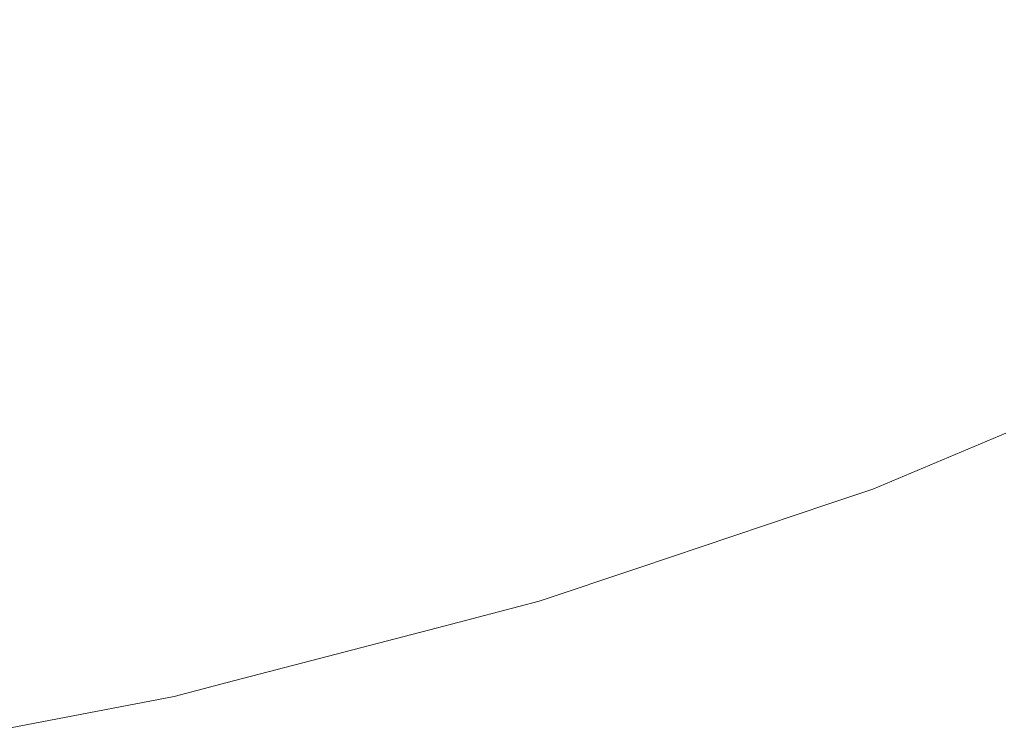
# Model space of a CAD drawing. Header units: centimetres. Extents: x 54.012 to 54.213, y 4.2 to 4.3.
# Tile 4 of 9: x 54.087 to 54.141, y 4.207 to 4.246. Entities that reach past the tile are written whole.
import ezdxf

# ---------------------------------------------------------------- set-up
doc = ezdxf.new("R2010")
doc.units = ezdxf.units.CM
doc.header["$LTSCALE"] = 2.54
doc.layers.add('Lucido design-1', color=7, linetype='Continuous')

# ---------------------------------------------------------------- blocks, each defined once
blk = doc.blocks.new('Gruppo-1')
at = {"color": 7, "linetype": 'Continuous', "lineweight": 9}
for points, invisible_edges in [([(54.127611, 4.246081, -2276.983655), (54.122454, 4.248499, -2276.987923), (54.128229, 4.251718, -2276.987923), (54.133656, 4.249451, -2276.983655)], 15), ([(54.127611, 4.246081, -2313.083655), (54.122454, 4.248499, -2313.087923), (54.128229, 4.251718, -2313.087923), (54.133656, 4.249451, -2313.083655)], 15), ([(54.094673, 4.251101, -2276.999031), (54.099701, 4.248108, -2276.995613), (54.093097, 4.245537, -2276.995613), (54.088448, 4.248677, -2276.999031)], 15), ([(54.094673, 4.251101, -2313.099031), (54.099701, 4.248108, -2313.095613), (54.093097, 4.245537, -2313.095613), (54.088448, 4.248677, -2313.099031)], 15), ([(54.117075, 4.251021, -2276.99191), (54.122454, 4.248499, -2276.987923), (54.116158, 4.245374, -2276.987923), (54.111086, 4.248049, -2276.99191)], 15), ([(54.117075, 4.251021, -2313.09191), (54.122454, 4.248499, -2313.087923), (54.116158, 4.245374, -2313.087923), (54.111086, 4.248049, -2313.09191)], 15), ([(54.104602, 4.245192, -2276.99191), (54.099701, 4.248108, -2276.995613), (54.105841, 4.250814, -2276.995613), (54.111086, 4.248049, -2276.99191)], 15), ([(54.104602, 4.245192, -2313.09191), (54.099701, 4.248108, -2313.095613), (54.105841, 4.250814, -2313.095613), (54.111086, 4.248049, -2313.09191)], 15), ([(54.143631, 4.245284, -2276.974297), (54.138804, 4.2473, -2276.979109), (54.144543, 4.250888, -2276.979109), (54.149589, 4.249008, -2276.974297)], 15), ([(54.143631, 4.245284, -2313.074297), (54.138804, 4.2473, -2313.079109), (54.144543, 4.250888, -2313.079109), (54.149589, 4.249008, -2313.074297)], 15), ([(54.133656, 4.249451, -2276.983655), (54.138804, 4.2473, -2276.979109), (54.132503, 4.243788, -2276.979109), (54.127611, 4.246081, -2276.983655)], 15), ([(54.133656, 4.249451, -2313.083655), (54.138804, 4.2473, -2313.079109), (54.132503, 4.243788, -2313.079109), (54.127611, 4.246081, -2313.083655)], 15), ([(54.088448, 4.248677, -2276.999031), (54.093097, 4.245537, -2276.995613), (54.086043, 4.243125, -2276.995613), (54.081799, 4.246404, -2276.999031)], 15), ([(54.088448, 4.248677, -2313.099031), (54.093097, 4.245537, -2313.095613), (54.086043, 4.243125, -2313.095613), (54.081799, 4.246404, -2313.099031)], 15), ([(54.121021, 4.242811, -2276.983655), (54.116158, 4.245374, -2276.987923), (54.122454, 4.248499, -2276.987923), (54.127611, 4.246081, -2276.983655)], 15), ([(54.121021, 4.242811, -2313.083655), (54.116158, 4.245374, -2313.087923), (54.122454, 4.248499, -2313.087923), (54.127611, 4.246081, -2313.083655)], 15), ([(54.097628, 4.242476, -2276.99191), (54.093097, 4.245537, -2276.995613), (54.099701, 4.248108, -2276.995613), (54.104602, 4.245192, -2276.99191)], 15), ([(54.097628, 4.242476, -2313.09191), (54.093097, 4.245537, -2313.095613), (54.099701, 4.248108, -2313.095613), (54.104602, 4.245192, -2313.09191)], 15), ([(54.111086, 4.248049, -2276.99191), (54.116158, 4.245374, -2276.987923), (54.109342, 4.242371, -2276.987923), (54.104602, 4.245192, -2276.99191)], 15), ([(54.111086, 4.248049, -2313.09191), (54.116158, 4.245374, -2313.087923), (54.109342, 4.242371, -2313.087923), (54.104602, 4.245192, -2313.09191)], 15), ([(54.13709, 4.241637, -2276.974297), (54.132503, 4.243788, -2276.979109), (54.138804, 4.2473, -2276.979109), (54.143631, 4.245284, -2276.974297)], 15), ([(54.13709, 4.241637, -2313.074297), (54.132503, 4.243788, -2313.079109), (54.138804, 4.2473, -2313.079109), (54.143631, 4.245284, -2313.074297)], 15), ([(54.127611, 4.246081, -2276.983655), (54.132503, 4.243788, -2276.979109), (54.125634, 4.240378, -2276.979109), (54.121021, 4.242811, -2276.983655)], 15), ([(54.127611, 4.246081, -2313.083655), (54.132503, 4.243788, -2313.079109), (54.125634, 4.240378, -2313.079109), (54.121021, 4.242811, -2313.083655)], 15), ([(54.090179, 4.23993, -2276.99191), (54.086043, 4.243125, -2276.995613), (54.093097, 4.245537, -2276.995613), (54.097628, 4.242476, -2276.99191)], 15), ([(54.090179, 4.23993, -2313.09191), (54.086043, 4.243125, -2313.095613), (54.093097, 4.245537, -2313.095613), (54.097628, 4.242476, -2313.09191)], 15), ([(54.104602, 4.245192, -2276.99191), (54.109342, 4.242371, -2276.987923), (54.102011, 4.239516, -2276.987923), (54.097628, 4.242476, -2276.99191)], 15), ([(54.104602, 4.245192, -2313.09191), (54.109342, 4.242371, -2313.087923), (54.102011, 4.239516, -2313.087923), (54.097628, 4.242476, -2313.09191)], 15), ([(54.113885, 4.239667, -2276.983655), (54.109342, 4.242371, -2276.987923), (54.116158, 4.245374, -2276.987923), (54.121021, 4.242811, -2276.983655)], 15), ([(54.113885, 4.239667, -2313.083655), (54.109342, 4.242371, -2313.087923), (54.116158, 4.245374, -2313.087923), (54.121021, 4.242811, -2313.083655)], 15), ([(54.143631, 4.245284, -2276.974297), (54.148093, 4.24342, -2276.969229), (54.14133, 4.23965, -2276.969229), (54.13709, 4.241637, -2276.974297)], 15), ([(54.143631, 4.245284, -2313.074297), (54.148093, 4.24342, -2313.069229), (54.14133, 4.23965, -2313.069229), (54.13709, 4.241637, -2313.074297)], 15), ([(54.129959, 4.238098, -2276.974297), (54.125634, 4.240378, -2276.979109), (54.132503, 4.243788, -2276.979109), (54.13709, 4.241637, -2276.974297)], 15), ([(54.129959, 4.238098, -2313.074297), (54.125634, 4.240378, -2313.079109), (54.132503, 4.243788, -2313.079109), (54.13709, 4.241637, -2313.074297)], 15), ([(54.082275, 4.237579, -2276.99191), (54.078558, 4.240899, -2276.995613), (54.086043, 4.243125, -2276.995613), (54.090179, 4.23993, -2276.99191)], 15), ([(54.082275, 4.237579, -2313.09191), (54.078558, 4.240899, -2313.095613), (54.086043, 4.243125, -2313.095613), (54.090179, 4.23993, -2313.09191)], 15), ([(54.097628, 4.242476, -2276.99191), (54.102011, 4.239516, -2276.987923), (54.09418, 4.236839, -2276.987923), (54.090179, 4.23993, -2276.99191)], 15), ([(54.097628, 4.242476, -2313.09191), (54.102011, 4.239516, -2313.087923), (54.09418, 4.236839, -2313.087923), (54.090179, 4.23993, -2313.09191)], 15), ([(54.106212, 4.236679, -2276.983655), (54.102011, 4.239516, -2276.987923), (54.109342, 4.242371, -2276.987923), (54.113885, 4.239667, -2276.983655)], 15), ([(54.106212, 4.236679, -2313.083655), (54.102011, 4.239516, -2313.087923), (54.109342, 4.242371, -2313.087923), (54.113885, 4.239667, -2313.083655)], 15), ([(54.121021, 4.242811, -2276.983655), (54.125634, 4.240378, -2276.979109), (54.118196, 4.237101, -2276.979109), (54.113885, 4.239667, -2276.983655)], 15), ([(54.121021, 4.242811, -2313.083655), (54.125634, 4.240378, -2313.079109), (54.118196, 4.237101, -2313.079109), (54.113885, 4.239667, -2313.083655)], 15), ([(54.13709, 4.241637, -2276.974297), (54.14133, 4.23965, -2276.969229), (54.133957, 4.23599, -2276.969229), (54.129959, 4.238098, -2276.974297)], 15), ([(54.13709, 4.241637, -2313.074297), (54.14133, 4.23965, -2313.069229), (54.133957, 4.23599, -2313.069229), (54.129959, 4.238098, -2313.074297)], 15), ([(54.122238, 4.234696, -2276.974297), (54.118196, 4.237101, -2276.979109), (54.125634, 4.240378, -2276.979109), (54.129959, 4.238098, -2276.974297)], 15), ([(54.122238, 4.234696, -2313.074297), (54.118196, 4.237101, -2313.079109), (54.125634, 4.240378, -2313.079109), (54.129959, 4.238098, -2313.074297)], 15), ([(54.090179, 4.23993, -2276.99191), (54.09418, 4.236839, -2276.987923), (54.085871, 4.234368, -2276.987923), (54.082275, 4.237579, -2276.99191)], 15), ([(54.090179, 4.23993, -2313.09191), (54.09418, 4.236839, -2313.087923), (54.085871, 4.234368, -2313.087923), (54.082275, 4.237579, -2313.09191)], 15), ([(54.113885, 4.239667, -2276.983655), (54.118196, 4.237101, -2276.979109), (54.110197, 4.233987, -2276.979109), (54.106212, 4.236679, -2276.983655)], 15), ([(54.113885, 4.239667, -2313.083655), (54.118196, 4.237101, -2313.079109), (54.110197, 4.233987, -2313.079109), (54.106212, 4.236679, -2313.083655)], 15), ([(54.137589, 4.234075, -2276.963922), (54.133957, 4.23599, -2276.969229), (54.14133, 4.23965, -2276.969229), (54.145183, 4.237843, -2276.963922)], 15), ([(54.137589, 4.234075, -2313.063922), (54.133957, 4.23599, -2313.069229), (54.14133, 4.23965, -2313.069229), (54.145183, 4.237843, -2313.063922)], 15), ([(54.098015, 4.233877, -2276.983655), (54.09418, 4.236839, -2276.987923), (54.102011, 4.239516, -2276.987923), (54.106212, 4.236679, -2276.983655)], 15), ([(54.098015, 4.233877, -2313.083655), (54.09418, 4.236839, -2313.087923), (54.102011, 4.239516, -2313.087923), (54.106212, 4.236679, -2313.083655)], 15), ([(54.129959, 4.238098, -2276.974297), (54.133957, 4.23599, -2276.969229), (54.125973, 4.232473, -2276.969229), (54.122238, 4.234696, -2276.974297)], 15), ([(54.129959, 4.238098, -2313.074297), (54.133957, 4.23599, -2313.069229), (54.125973, 4.232473, -2313.069229), (54.122238, 4.234696, -2313.074297)], 15), ([(54.145183, 4.237843, -2276.963922), (54.14861, 4.236237, -2276.958396), (54.140821, 4.232371, -2276.958396), (54.137589, 4.234075, -2276.963922)], 15), ([(54.145183, 4.237843, -2313.063922), (54.14861, 4.236237, -2313.058396), (54.140821, 4.232371, -2313.058396), (54.137589, 4.234075, -2313.063922)], 15), ([(54.113934, 4.231463, -2276.974297), (54.110197, 4.233987, -2276.979109), (54.118196, 4.237101, -2276.979109), (54.122238, 4.234696, -2276.974297)], 15), ([(54.113934, 4.231463, -2313.074297), (54.110197, 4.233987, -2313.079109), (54.118196, 4.237101, -2313.079109), (54.122238, 4.234696, -2313.074297)], 15), ([(54.089317, 4.23129, -2276.983655), (54.085871, 4.234368, -2276.987923), (54.09418, 4.236839, -2276.987923), (54.098015, 4.233877, -2276.983655)], 15), ([(54.089317, 4.23129, -2313.083655), (54.085871, 4.234368, -2313.087923), (54.09418, 4.236839, -2313.087923), (54.098015, 4.233877, -2313.083655)], 15), ([(54.106212, 4.236679, -2276.983655), (54.110197, 4.233987, -2276.979109), (54.101653, 4.231066, -2276.979109), (54.098015, 4.233877, -2276.983655)], 15), ([(54.106212, 4.236679, -2313.083655), (54.110197, 4.233987, -2313.079109), (54.101653, 4.231066, -2313.079109), (54.098015, 4.233877, -2313.083655)], 15), ([(54.129368, 4.230453, -2276.963922), (54.125973, 4.232473, -2276.969229), (54.133957, 4.23599, -2276.969229), (54.137589, 4.234075, -2276.963922)], 15), ([(54.129368, 4.230453, -2313.063922), (54.125973, 4.232473, -2313.069229), (54.133957, 4.23599, -2313.069229), (54.137589, 4.234075, -2313.063922)], 15), ([(54.143618, 4.230897, -2276.952675), (54.140821, 4.232371, -2276.958396), (54.14861, 4.236237, -2276.958396), (54.151576, 4.234846, -2276.952675)], 15), ([(54.143618, 4.230897, -2313.052675), (54.140821, 4.232371, -2313.058396), (54.14861, 4.236237, -2313.058396), (54.151576, 4.234846, -2313.052675)], 15), ([(54.080151, 4.228948, -2276.983655), (54.077114, 4.23213, -2276.987923), (54.085871, 4.234368, -2276.987923), (54.089317, 4.23129, -2276.983655)], 15), ([(54.080151, 4.228948, -2313.083655), (54.077114, 4.23213, -2313.087923), (54.085871, 4.234368, -2313.087923), (54.089317, 4.23129, -2313.083655)], 15), ([(54.122238, 4.234696, -2276.974297), (54.125973, 4.232473, -2276.969229), (54.117388, 4.22913, -2276.969229), (54.113934, 4.231463, -2276.974297)], 15), ([(54.122238, 4.234696, -2313.074297), (54.125973, 4.232473, -2313.069229), (54.117388, 4.22913, -2313.069229), (54.113934, 4.231463, -2313.074297)], 15), ([(54.098015, 4.233877, -2276.983655), (54.101653, 4.231066, -2276.979109), (54.092587, 4.228369, -2276.979109), (54.089317, 4.23129, -2276.983655)], 15), ([(54.098015, 4.233877, -2313.083655), (54.101653, 4.231066, -2313.079109), (54.092587, 4.228369, -2313.079109), (54.089317, 4.23129, -2313.083655)], 15), ([(54.105064, 4.22843, -2276.974297), (54.101653, 4.231066, -2276.979109), (54.110197, 4.233987, -2276.979109), (54.113934, 4.231463, -2276.974297)], 15), ([(54.105064, 4.22843, -2313.074297), (54.101653, 4.231066, -2313.079109), (54.110197, 4.233987, -2313.079109), (54.113934, 4.231463, -2313.074297)], 15), ([(54.137589, 4.234075, -2276.963922), (54.140821, 4.232371, -2276.958396), (54.132388, 4.228655, -2276.958396), (54.129368, 4.230453, -2276.963922)], 15), ([(54.137589, 4.234075, -2313.063922), (54.140821, 4.232371, -2313.058396), (54.132388, 4.228655, -2313.058396), (54.129368, 4.230453, -2313.063922)], 15), ([(54.120526, 4.22701, -2276.963922), (54.117388, 4.22913, -2276.969229), (54.125973, 4.232473, -2276.969229), (54.129368, 4.230453, -2276.963922)], 15), ([(54.120526, 4.22701, -2313.063922), (54.117388, 4.22913, -2313.069229), (54.125973, 4.232473, -2313.069229), (54.129368, 4.230453, -2313.063922)], 15), ([(54.135001, 4.2271, -2276.952675), (54.132388, 4.228655, -2276.958396), (54.140821, 4.232371, -2276.958396), (54.143618, 4.230897, -2276.952675)], 15), ([(54.135001, 4.2271, -2313.052675), (54.132388, 4.228655, -2313.058396), (54.140821, 4.232371, -2313.058396), (54.143618, 4.230897, -2313.052675)], 15), ([(54.089317, 4.23129, -2276.983655), (54.092587, 4.228369, -2276.979109), (54.083032, 4.225928, -2276.979109), (54.080151, 4.228948, -2276.983655)], 15), ([(54.089317, 4.23129, -2313.083655), (54.092587, 4.228369, -2313.079109), (54.083032, 4.225928, -2313.079109), (54.080151, 4.228948, -2313.083655)], 15), ([(54.095653, 4.225631, -2276.974297), (54.092587, 4.228369, -2276.979109), (54.101653, 4.231066, -2276.979109), (54.105064, 4.22843, -2276.974297)], 15), ([(54.095653, 4.225631, -2313.074297), (54.092587, 4.228369, -2313.079109), (54.101653, 4.231066, -2313.079109), (54.105064, 4.22843, -2313.074297)], 15), ([(54.113934, 4.231463, -2276.974297), (54.117388, 4.22913, -2276.969229), (54.108217, 4.225995, -2276.969229), (54.105064, 4.22843, -2276.974297)], 15), ([(54.113934, 4.231463, -2313.074297), (54.117388, 4.22913, -2313.069229), (54.108217, 4.225995, -2313.069229), (54.105064, 4.22843, -2313.074297)], 15), ([(54.129368, 4.230453, -2276.963922), (54.132388, 4.228655, -2276.958396), (54.123318, 4.225124, -2276.958396), (54.120526, 4.22701, -2276.963922)], 15), ([(54.129368, 4.230453, -2313.063922), (54.132388, 4.228655, -2313.058396), (54.123318, 4.225124, -2313.058396), (54.120526, 4.22701, -2313.063922)], 15), ([(54.143618, 4.230897, -2276.952675), (54.14595, 4.229667, -2276.946785), (54.137181, 4.225803, -2276.946785), (54.135001, 4.2271, -2276.952675)], 15), ([(54.143618, 4.230897, -2313.052675), (54.14595, 4.229667, -2313.046785), (54.137181, 4.225803, -2313.046785), (54.135001, 4.2271, -2313.052675)], 15), ([(54.138902, 4.224779, -2276.940757), (54.137181, 4.225803, -2276.946785), (54.14595, 4.229667, -2276.946785), (54.147792, 4.228696, -2276.940757)], 15), ([(54.138902, 4.224779, -2313.040757), (54.137181, 4.225803, -2313.046785), (54.14595, 4.229667, -2313.046785), (54.147792, 4.228696, -2313.040757)], 15), ([(54.111082, 4.223781, -2276.963922), (54.108217, 4.225995, -2276.969229), (54.117388, 4.22913, -2276.969229), (54.120526, 4.22701, -2276.963922)], 15), ([(54.111082, 4.223781, -2313.063922), (54.108217, 4.225995, -2313.069229), (54.117388, 4.22913, -2313.069229), (54.120526, 4.22701, -2313.063922)], 15), ([(54.085734, 4.223097, -2276.974297), (54.083032, 4.225928, -2276.979109), (54.092587, 4.228369, -2276.979109), (54.095653, 4.225631, -2276.974297)], 15), ([(54.085734, 4.223097, -2313.074297), (54.083032, 4.225928, -2313.079109), (54.092587, 4.228369, -2313.079109), (54.095653, 4.225631, -2313.074297)], 15), ([(54.105064, 4.22843, -2276.974297), (54.108217, 4.225995, -2276.969229), (54.098486, 4.2231, -2276.969229), (54.095653, 4.225631, -2276.974297)], 15), ([(54.105064, 4.22843, -2313.074297), (54.108217, 4.225995, -2313.069229), (54.098486, 4.2231, -2313.069229), (54.095653, 4.225631, -2313.074297)], 15), ([(54.125735, 4.223492, -2276.952675), (54.123318, 4.225124, -2276.958396), (54.132388, 4.228655, -2276.958396), (54.135001, 4.2271, -2276.952675)], 15), ([(54.125735, 4.223492, -2313.052675), (54.123318, 4.225124, -2313.058396), (54.132388, 4.228655, -2313.058396), (54.135001, 4.2271, -2313.052675)], 15), ([(54.147792, 4.228696, -2276.940757), (54.149123, 4.227994, -2276.934621), (54.140146, 4.224038, -2276.934621), (54.138902, 4.224779, -2276.940757)], 15), ([(54.147792, 4.228696, -2313.040757), (54.149123, 4.227994, -2313.034621), (54.140146, 4.224038, -2313.034621), (54.138902, 4.224779, -2313.040757)], 15), ([(54.140898, 4.223591, -2276.928414), (54.140146, 4.224038, -2276.934621), (54.149123, 4.227994, -2276.934621), (54.149928, 4.227569, -2276.928414)], 15), ([(54.140898, 4.223591, -2313.028414), (54.140146, 4.224038, -2313.034621), (54.149123, 4.227994, -2313.034621), (54.149928, 4.227569, -2313.028414)], 15), ([(54.141084, 4.223597, -2276.92217), (54.140898, 4.223591, -2276.928414), (54.149928, 4.227569, -2276.928414)], 11), ([(54.141084, 4.223597, -2313.02217), (54.140898, 4.223591, -2313.028414), (54.149928, 4.227569, -2313.028414)], 11), ([(54.120526, 4.22701, -2276.963922), (54.123318, 4.225124, -2276.958396), (54.113631, 4.221812, -2276.958396), (54.111082, 4.223781, -2276.963922)], 15), ([(54.120526, 4.22701, -2313.063922), (54.123318, 4.225124, -2313.058396), (54.113631, 4.221812, -2313.058396), (54.111082, 4.223781, -2313.063922)], 15), ([(54.135001, 4.2271, -2276.952675), (54.137181, 4.225803, -2276.946785), (54.12775, 4.222131, -2276.946785), (54.125735, 4.223492, -2276.952675)], 15), ([(54.135001, 4.2271, -2313.052675), (54.137181, 4.225803, -2313.046785), (54.12775, 4.222131, -2313.046785), (54.125735, 4.223492, -2313.052675)], 15), ([(54.095653, 4.225631, -2276.974297), (54.098486, 4.2231, -2276.969229), (54.088231, 4.22048, -2276.969229), (54.085734, 4.223097, -2276.974297)], 15), ([(54.095653, 4.225631, -2313.074297), (54.098486, 4.2231, -2313.069229), (54.088231, 4.22048, -2313.069229), (54.085734, 4.223097, -2313.074297)], 15), ([(54.101061, 4.220801, -2276.963922), (54.098486, 4.2231, -2276.969229), (54.108217, 4.225995, -2276.969229), (54.111082, 4.223781, -2276.963922)], 15), ([(54.101061, 4.220801, -2313.063922), (54.098486, 4.2231, -2313.069229), (54.108217, 4.225995, -2313.069229), (54.111082, 4.223781, -2313.063922)], 15), ([(54.129341, 4.221056, -2276.940757), (54.12775, 4.222131, -2276.946785), (54.137181, 4.225803, -2276.946785), (54.138902, 4.224779, -2276.940757)], 15), ([(54.129341, 4.221056, -2313.040757), (54.12775, 4.222131, -2313.046785), (54.137181, 4.225803, -2313.046785), (54.138902, 4.224779, -2313.040757)], 15), ([(54.115836, 4.220108, -2276.952675), (54.113631, 4.221812, -2276.958396), (54.123318, 4.225124, -2276.958396), (54.125735, 4.223492, -2276.952675)], 15), ([(54.115836, 4.220108, -2313.052675), (54.113631, 4.221812, -2313.058396), (54.123318, 4.225124, -2313.058396), (54.125735, 4.223492, -2313.052675)], 15), ([(54.138902, 4.224779, -2276.940757), (54.140146, 4.224038, -2276.934621), (54.130492, 4.220279, -2276.934621), (54.129341, 4.221056, -2276.940757)], 15), ([(54.138902, 4.224779, -2313.040757), (54.140146, 4.224038, -2313.034621), (54.130492, 4.220279, -2313.034621), (54.129341, 4.221056, -2313.040757)], 15), ([(54.131187, 4.219809, -2276.928414), (54.130492, 4.220279, -2276.934621), (54.140146, 4.224038, -2276.934621), (54.140898, 4.223591, -2276.928414)], 15), ([(54.131187, 4.219809, -2313.028414), (54.130492, 4.220279, -2313.034621), (54.140146, 4.224038, -2313.034621), (54.140898, 4.223591, -2313.028414)], 15), ([(54.111082, 4.223781, -2276.963922), (54.113631, 4.221812, -2276.958396), (54.103351, 4.218755, -2276.958396), (54.101061, 4.220801, -2276.963922)], 15), ([(54.111082, 4.223781, -2313.063922), (54.113631, 4.221812, -2313.058396), (54.103351, 4.218755, -2313.058396), (54.101061, 4.220801, -2313.063922)], 15), ([(54.125735, 4.223492, -2276.952675), (54.12775, 4.222131, -2276.946785), (54.117676, 4.218687, -2276.946785), (54.115836, 4.220108, -2276.952675)], 15), ([(54.125735, 4.223492, -2313.052675), (54.12775, 4.222131, -2313.046785), (54.117676, 4.218687, -2313.046785), (54.115836, 4.220108, -2313.052675)], 15), ([(54.133806, 4.220537, -2276.92217), (54.131187, 4.219809, -2276.928414), (54.140898, 4.223591, -2276.928414)], 11), ([(54.133806, 4.220537, -2313.02217), (54.131187, 4.219809, -2313.028414), (54.140898, 4.223591, -2313.028414)], 11), ([(54.140898, 4.223591, -2276.928414), (54.141084, 4.223597, -2276.92217), (54.133806, 4.220537, -2276.92217)], 9), ([(54.140898, 4.223591, -2313.028414), (54.141084, 4.223597, -2313.02217), (54.133806, 4.220537, -2313.02217)], 9), ([(54.085734, 4.223097, -2276.974297), (54.088231, 4.22048, -2276.969229), (54.077496, 4.218164, -2276.969229), (54.075351, 4.220857, -2276.974297)], 15), ([(54.085734, 4.223097, -2313.074297), (54.088231, 4.22048, -2313.069229), (54.077496, 4.218164, -2313.069229), (54.075351, 4.220857, -2313.074297)], 15), ([(54.0905, 4.218102, -2276.963922), (54.088231, 4.22048, -2276.969229), (54.098486, 4.2231, -2276.969229), (54.101061, 4.220801, -2276.963922)], 15), ([(54.0905, 4.218102, -2313.063922), (54.088231, 4.22048, -2313.069229), (54.098486, 4.2231, -2313.069229), (54.101061, 4.220801, -2313.063922)], 15), ([(54.119129, 4.217565, -2276.940757), (54.117676, 4.218687, -2276.946785), (54.12775, 4.222131, -2276.946785), (54.129341, 4.221056, -2276.940757)], 15), ([(54.119129, 4.217565, -2313.040757), (54.117676, 4.218687, -2313.046785), (54.12775, 4.222131, -2313.046785), (54.129341, 4.221056, -2313.040757)], 15), ([(54.105334, 4.216984, -2276.952675), (54.103351, 4.218755, -2276.958396), (54.113631, 4.221812, -2276.958396), (54.115836, 4.220108, -2276.952675)], 15), ([(54.105334, 4.216984, -2313.052675), (54.103351, 4.218755, -2313.058396), (54.113631, 4.221812, -2313.058396), (54.115836, 4.220108, -2313.052675)], 15), ([(54.101061, 4.220801, -2276.963922), (54.103351, 4.218755, -2276.958396), (54.092518, 4.215987, -2276.958396), (54.0905, 4.218102, -2276.963922)], 15), ([(54.101061, 4.220801, -2313.063922), (54.103351, 4.218755, -2313.058396), (54.092518, 4.215987, -2313.058396), (54.0905, 4.218102, -2313.063922)], 15), ([(54.129341, 4.221056, -2276.940757), (54.130492, 4.220279, -2276.934621), (54.120179, 4.216754, -2276.934621), (54.119129, 4.217565, -2276.940757)], 15), ([(54.129341, 4.221056, -2313.040757), (54.130492, 4.220279, -2313.034621), (54.120179, 4.216754, -2313.034621), (54.119129, 4.217565, -2313.040757)], 15), ([(54.079445, 4.215718, -2276.963922), (54.077496, 4.218164, -2276.969229), (54.088231, 4.22048, -2276.969229), (54.0905, 4.218102, -2276.963922)], 15), ([(54.079445, 4.215718, -2313.063922), (54.077496, 4.218164, -2313.069229), (54.088231, 4.22048, -2313.069229), (54.0905, 4.218102, -2313.063922)], 15), ([(54.120814, 4.216263, -2276.928414), (54.120179, 4.216754, -2276.934621), (54.130492, 4.220279, -2276.934621), (54.131187, 4.219809, -2276.928414)], 15), ([(54.120814, 4.216263, -2313.028414), (54.120179, 4.216754, -2313.034621), (54.130492, 4.220279, -2313.034621), (54.131187, 4.219809, -2313.028414)], 15), ([(54.133806, 4.220537, -2276.92217), (54.131394, 4.219728, -2276.92217), (54.131187, 4.219809, -2276.928414)], 10), ([(54.133806, 4.220537, -2313.02217), (54.131394, 4.219728, -2313.02217), (54.131187, 4.219809, -2313.028414)], 10), ([(54.115836, 4.220108, -2276.952675), (54.117676, 4.218687, -2276.946785), (54.106987, 4.215508, -2276.946785), (54.105334, 4.216984, -2276.952675)], 15), ([(54.115836, 4.220108, -2313.052675), (54.117676, 4.218687, -2313.046785), (54.106987, 4.215508, -2313.046785), (54.105334, 4.216984, -2313.052675)], 15), ([(54.120981, 4.216234, -2276.92217), (54.120814, 4.216263, -2276.928414), (54.131187, 4.219809, -2276.928414)], 11), ([(54.120981, 4.216234, -2313.02217), (54.120814, 4.216263, -2313.028414), (54.131187, 4.219809, -2313.028414)], 11), ([(54.131187, 4.219809, -2276.928414), (54.131394, 4.219728, -2276.92217), (54.120981, 4.216234, -2276.92217)], 9), ([(54.131187, 4.219809, -2313.028414), (54.131394, 4.219728, -2313.02217), (54.120981, 4.216234, -2313.02217)], 9), ([(54.094265, 4.214156, -2276.952675), (54.092518, 4.215987, -2276.958396), (54.103351, 4.218755, -2276.958396), (54.105334, 4.216984, -2276.952675)], 15), ([(54.094265, 4.214156, -2313.052675), (54.092518, 4.215987, -2313.058396), (54.103351, 4.218755, -2313.058396), (54.105334, 4.216984, -2313.052675)], 15), ([(54.108293, 4.214342, -2276.940757), (54.106987, 4.215508, -2276.946785), (54.117676, 4.218687, -2276.946785), (54.119129, 4.217565, -2276.940757)], 15), ([(54.108293, 4.214342, -2313.040757), (54.106987, 4.215508, -2313.046785), (54.117676, 4.218687, -2313.046785), (54.119129, 4.217565, -2313.040757)], 15), ([(54.0905, 4.218102, -2276.963922), (54.092518, 4.215987, -2276.958396), (54.081178, 4.213541, -2276.958396), (54.079445, 4.215718, -2276.963922)], 15), ([(54.0905, 4.218102, -2313.063922), (54.092518, 4.215987, -2313.058396), (54.081178, 4.213541, -2313.058396), (54.079445, 4.215718, -2313.063922)], 15), ([(54.119129, 4.217565, -2276.940757), (54.120179, 4.216754, -2276.934621), (54.109236, 4.213499, -2276.934621), (54.108293, 4.214342, -2276.940757)], 15), ([(54.119129, 4.217565, -2313.040757), (54.120179, 4.216754, -2313.034621), (54.109236, 4.213499, -2313.034621), (54.108293, 4.214342, -2313.040757)], 15), ([(54.105334, 4.216984, -2276.952675), (54.106987, 4.215508, -2276.946785), (54.095722, 4.21263, -2276.946785), (54.094265, 4.214156, -2276.952675)], 15), ([(54.105334, 4.216984, -2313.052675), (54.106987, 4.215508, -2313.046785), (54.095722, 4.21263, -2313.046785), (54.094265, 4.214156, -2313.052675)], 15), ([(54.109807, 4.212989, -2276.928414), (54.109236, 4.213499, -2276.934621), (54.120179, 4.216754, -2276.934621), (54.120814, 4.216263, -2276.928414)], 15), ([(54.109807, 4.212989, -2313.028414), (54.109236, 4.213499, -2313.034621), (54.120179, 4.216754, -2313.034621), (54.120814, 4.216263, -2313.028414)], 15), ([(54.082679, 4.211657, -2276.952675), (54.081178, 4.213541, -2276.958396), (54.092518, 4.215987, -2276.958396), (54.094265, 4.214156, -2276.952675)], 15), ([(54.082679, 4.211657, -2313.052675), (54.081178, 4.213541, -2313.058396), (54.092518, 4.215987, -2313.058396), (54.094265, 4.214156, -2313.052675)], 15), ([(54.109807, 4.212989, -2276.928414), (54.120814, 4.216263, -2276.928414), (54.115518, 4.214401, -2276.92217)], 11), ([(54.109807, 4.212989, -2313.028414), (54.120814, 4.216263, -2313.028414), (54.115518, 4.214401, -2313.02217)], 11), ([(54.120814, 4.216263, -2276.928414), (54.120981, 4.216234, -2276.92217), (54.115518, 4.214401, -2276.92217)], 9), ([(54.120814, 4.216263, -2313.028414), (54.120981, 4.216234, -2313.02217), (54.115518, 4.214401, -2313.02217)], 9), ([(54.096873, 4.211424, -2276.940757), (54.095722, 4.21263, -2276.946785), (54.106987, 4.215508, -2276.946785), (54.108293, 4.214342, -2276.940757)], 15), ([(54.096873, 4.211424, -2313.040757), (54.095722, 4.21263, -2313.046785), (54.106987, 4.215508, -2313.046785), (54.108293, 4.214342, -2313.040757)], 15), ([(54.108293, 4.214342, -2276.940757), (54.109236, 4.213499, -2276.934621), (54.097704, 4.210552, -2276.934621), (54.096873, 4.211424, -2276.940757)], 15), ([(54.108293, 4.214342, -2313.040757), (54.109236, 4.213499, -2313.034621), (54.097704, 4.210552, -2313.034621), (54.096873, 4.211424, -2313.040757)], 15), ([(54.115518, 4.214401, -2276.92217), (54.109963, 4.212954, -2276.92217), (54.109807, 4.212989, -2276.928414)], 10), ([(54.115518, 4.214401, -2313.02217), (54.109963, 4.212954, -2313.02217), (54.109807, 4.212989, -2313.028414)], 10), ([(54.094265, 4.214156, -2276.952675), (54.095722, 4.21263, -2276.946785), (54.08393, 4.210086, -2276.946785), (54.082679, 4.211657, -2276.952675)], 15), ([(54.094265, 4.214156, -2313.052675), (54.095722, 4.21263, -2313.046785), (54.08393, 4.210086, -2313.046785), (54.082679, 4.211657, -2313.052675)], 15), ([(54.098207, 4.210025, -2276.928414), (54.097704, 4.210552, -2276.934621), (54.109236, 4.213499, -2276.934621), (54.109807, 4.212989, -2276.928414)], 15), ([(54.098207, 4.210025, -2313.028414), (54.097704, 4.210552, -2313.034621), (54.109236, 4.213499, -2313.034621), (54.109807, 4.212989, -2313.028414)], 15), ([(54.098354, 4.209929, -2276.92217), (54.098207, 4.210025, -2276.928414), (54.109807, 4.212989, -2276.928414)], 11), ([(54.098354, 4.209929, -2313.02217), (54.098207, 4.210025, -2313.028414), (54.109807, 4.212989, -2313.028414)], 11), ([(54.109807, 4.212989, -2276.928414), (54.109963, 4.212954, -2276.92217), (54.098354, 4.209929, -2276.92217)], 9), ([(54.109807, 4.212989, -2313.028414), (54.109963, 4.212954, -2313.02217), (54.098354, 4.209929, -2313.02217)], 9), ([(54.084918, 4.208845, -2276.940757), (54.08393, 4.210086, -2276.946785), (54.095722, 4.21263, -2276.946785), (54.096873, 4.211424, -2276.940757)], 15), ([(54.084918, 4.208845, -2313.040757), (54.08393, 4.210086, -2313.046785), (54.095722, 4.21263, -2313.046785), (54.096873, 4.211424, -2313.040757)], 15), ([(54.096873, 4.211424, -2276.940757), (54.097704, 4.210552, -2276.934621), (54.085632, 4.207948, -2276.934621), (54.084918, 4.208845, -2276.940757)], 15), ([(54.096873, 4.211424, -2313.040757), (54.097704, 4.210552, -2313.034621), (54.085632, 4.207948, -2313.034621), (54.084918, 4.208845, -2313.040757)], 15), ([(54.086064, 4.207406, -2276.928414), (54.085632, 4.207948, -2276.934621), (54.097704, 4.210552, -2276.934621), (54.098207, 4.210025, -2276.928414)], 15), ([(54.086064, 4.207406, -2313.028414), (54.085632, 4.207948, -2313.034621), (54.097704, 4.210552, -2313.034621), (54.098207, 4.210025, -2313.028414)], 15), ([(54.086064, 4.207406, -2276.928414), (54.098207, 4.210025, -2276.928414), (54.095527, 4.209192, -2276.92217)], 11), ([(54.086064, 4.207406, -2313.028414), (54.098207, 4.210025, -2313.028414), (54.095527, 4.209192, -2313.02217)], 11), ([(54.098207, 4.210025, -2276.928414), (54.098354, 4.209929, -2276.92217), (54.095527, 4.209192, -2276.92217)], 9), ([(54.098207, 4.210025, -2313.028414), (54.098354, 4.209929, -2313.02217), (54.095527, 4.209192, -2313.02217)], 9), ([(54.095527, 4.209192, -2276.92217), (54.086177, 4.207391, -2276.92217), (54.086064, 4.207406, -2276.928414)], 10), ([(54.095527, 4.209192, -2313.02217), (54.086177, 4.207391, -2313.02217), (54.086064, 4.207406, -2313.028414)], 10)]:
    blk.add_3dface(points, dxfattribs=dict(at, invisible_edges=invisible_edges))

msp = doc.modelspace()

# ---------------------------------------------------------------- block references
at = {"layer": 'Lucido design-1', "color": 7}
msp.add_blockref('Gruppo-1', (0, 0), dxfattribs=at)

doc.saveas('drawing.dxf')
